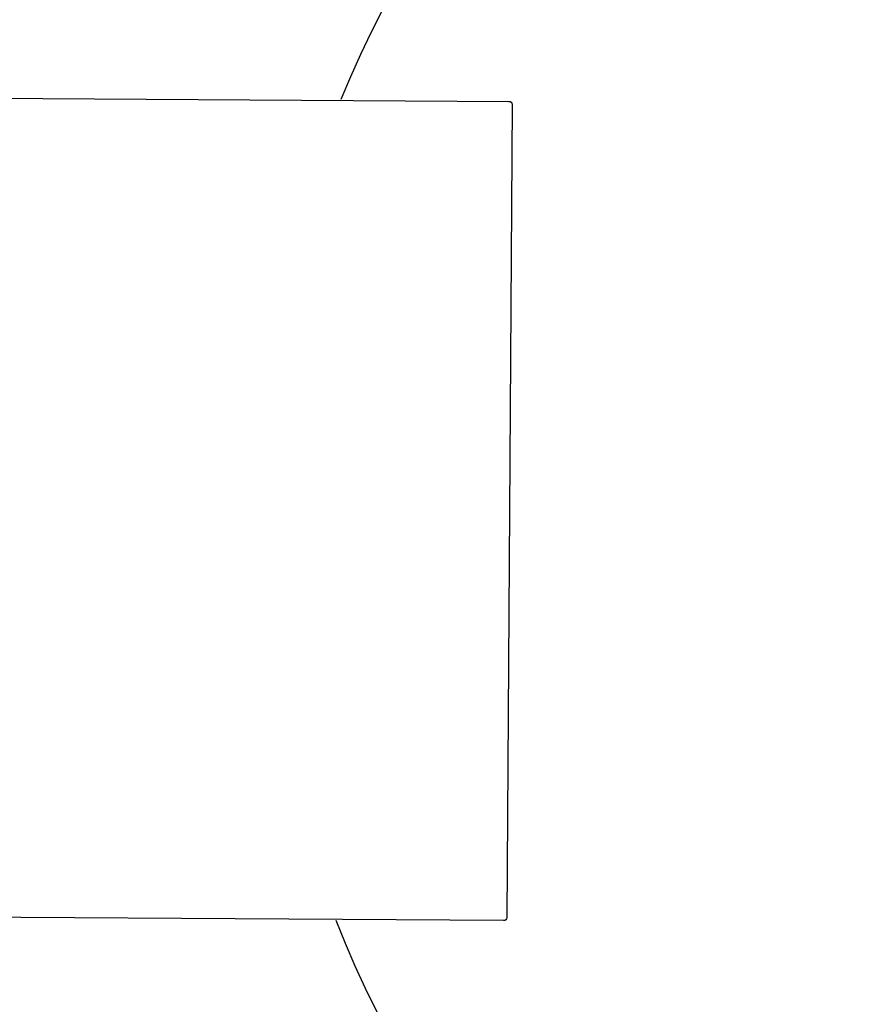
# Model space of a CAD drawing. Header units: millimetres. Extents: x -437 to 139813, y -473 to 90544.
# Tile 94 of 149: x 63473 to 64140, y 66086 to 66867. Entities that reach past the tile are written whole.
import ezdxf

# ---------------------------------------------------------------- set-up
doc = ezdxf.new("R2010")
doc.units = ezdxf.units.MM
doc.linetypes.add('DGN Style 1', pattern=[688.000884, 1.14476, -686.856124])
doc.layers.add('059 Kader (tekening)', color=253, linetype='Continuous', lineweight=13)
doc.layers.add('B4TM', color=3, linetype='Continuous')
doc.layers.add('Xref', color=253, linetype='Continuous')

# ---------------------------------------------------------------- blocks, each defined once
blk = doc.blocks.new('AE1')
at = {"layer": '059 Kader (tekening)', "color": 12, "linetype": 'Continuous', "lineweight": 13}
mesh = blk.add_polyface(dxfattribs=at)
corners = [(0, 0), (1399, 0), (1399, 841), (0, 841)]
mesh.append_faces([[corners[k] for k in face] for face in [(3, 1, 2)]], dxfattribs={"vtx0": -1, "color": 12})
mesh.append_faces([[corners[k] for k in face] for face in [(3, 0, 1)]], dxfattribs={"vtx2": -1, "color": 12})
at = {"layer": '059 Kader (tekening)', "color": 12, "linetype": 'Continuous', "lineweight": 35}
mesh = blk.add_polyface(dxfattribs=at)
corners = [(10, 10), (1389, 10), (1389, 831), (10, 831)]
mesh.append_faces([[corners[k] for k in face] for face in [(0, 2, 3)]], dxfattribs={"vtx0": -1, "color": 12})
mesh.append_faces([[corners[k] for k in face] for face in [(1, 2, 0)]], dxfattribs={"vtx1": -1, "color": 12})

msp = doc.modelspace()

# ---------------------------------------------------------------- linework, layer by layer
at = {"layer": 'B4TM'}
msp.add_lwpolyline([(62669.13, 66809.92), (63861.11, 66802.29, -0.414214), (63863.59, 66799.78), (63859.46, 66154.79, -0.414214), (63856.95, 66152.31), (62664.97, 66159.94, -0.414214), (62662.49, 66162.45), (62666.62, 66807.44, -0.414214)], format="xyb", close=True, dxfattribs=at)
msp.add_arc((64538.01, 66472.95), 875, 201.47229, 157.79426, dxfattribs=at)

# ---------------------------------------------------------------- block references
at = {"layer": 'Xref', "linetype": 'Continuous', "lineweight": 35, "xscale": 100, "yscale": 100, "zscale": 100}
msp.add_blockref('AE1', (-87, 6444.21), dxfattribs=at)

# ---------------------------------------------------------------- meshes
at = {"layer": 'Xref', "linetype": 'DGN Style 1', "lineweight": 13}
mesh = msp.add_polyface(dxfattribs=at)
corners = [(52913, 85844.21), (67613, 85844.21), (67613, 60044.21), (60263, 60044.21), (41813, 60044.21), (41813, 85844.21), (49313, 85844.21), (49313, 85834.21), (52913, 85834.21)]
mesh.append_faces([[corners[k] for k in face] for face in [(3, 1, 2), (1, 8, 0), (7, 5, 6)]], dxfattribs={"vtx0": -1})
mesh.append_faces([[corners[k] for k in face] for face in [(8, 3, 7), (4, 7, 3)]], dxfattribs={"vtx0": -1, "vtx1": -1})
mesh.append_faces([[corners[k] for k in face] for face in [(3, 8, 1)]], dxfattribs={"vtx0": -1, "vtx1": -1, "vtx2": -1})
mesh.append_faces([[corners[k] for k in face] for face in [(7, 4, 5)]], dxfattribs={"vtx0": -1, "vtx2": -1})

doc.saveas('drawing.dxf')
